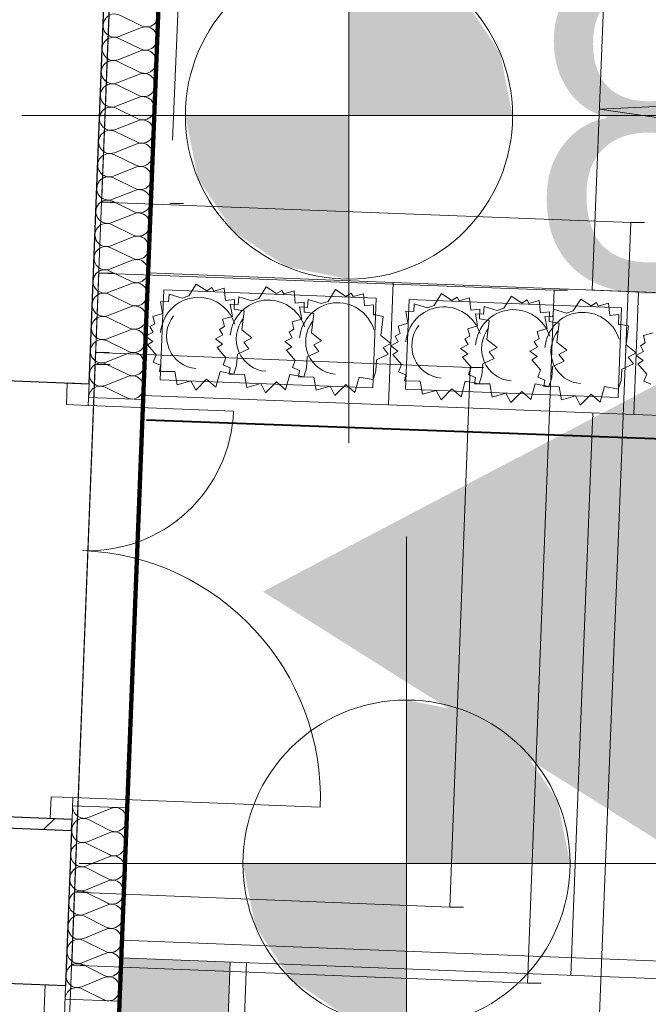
# Model space of a CAD drawing. Extents: x -134780 to 5540120, y 74663 to 5964901.
# Tile 39 of 71: x 5539592.28 to 5539594.58, y 5961331.86 to 5961335.47. Entities that reach past the tile are written whole.
import ezdxf

# ---------------------------------------------------------------- set-up
doc = ezdxf.new("R2010")
doc.units = 0
doc.header["$MEASUREMENT"] = 0
doc.set_wipeout_variables(frame=1)
doc.linetypes.add('L_0_06', pattern=[2, 1.5, -0.5])
for name, color, linetype, lineweight in [('0_Nr_Pióra__7', 7, 'Continuous', 13), ('312_budynek_ewidencyjny_Nr_Pióra__7', 7, 'Continuous', 13), ('Arch drogi_Nr_Pióra__21', 7, 'Continuous', 9), ('Arch schody_Nr_Pióra__21', 7, 'Continuous', 9), ('Arch wyburzenia_Nr_Pióra__46', 5, 'Continuous', 13), ('arch wypelnienia_Nr_Pióra__118', 7, 'Continuous', 211), ('arch wypelnienia_Nr_Pióra__55', 214, 'Continuous', 25), ('Arch ściany nośne_Nr_Pióra__21', 7, 'Continuous', 9), ('Arch ściany nośne_Nr_Pióra__27', 7, 'Continuous', 30), ('bt_Nr_Pióra__7', 7, 'Continuous', 13), ('INWENT RZĘDNE_Nr_Pióra__21', 7, 'Continuous', 9), ('INWENT.ŚCIANY_Nr_Pióra__1', 7, 'Continuous', 25), ('mapa', 7, 'Continuous', 13), ('sch_Nr_Pióra__7', 7, 'Continuous', 13), ('zasuwa_lub_zawor_Nr_Pióra__7', 7, 'Continuous', 13)]:
    doc.layers.add(name, color=color, linetype=linetype, lineweight=lineweight)
for name, color, linetype, lineweight, true_color in [('_woda2', 7, 'Continuous', 30, 0x0b2af4), ('Arch drzwi_Nr_Pióra__4', 7, 'Continuous', 9, 0x029e21), ('Arch ocieplenie_Nr_Pióra__22', 7, 'Continuous', 9, 0x7f7f7f), ('Arch okna_Nr_Pióra__4', 7, 'Continuous', 9, 0x029e21), ('arch wypelnienia_Nr_Pióra__17', 7, 'Continuous', 15, 0xdcd705), ('Arch wyposarzenie_Nr_Pióra__4', 7, 'Continuous', 9, 0x029e21)]:
    doc.layers.add(name, color=color, linetype=linetype, lineweight=lineweight, true_color=true_color)
for name, color, linetype in [('Arch ocieplenie', 7, 'Continuous'), ('Arch ściany nośne', 7, 'Continuous'), ('INWENT RZĘDNE', 7, 'Continuous')]:
    doc.layers.add(name, color=color, linetype=linetype)
doc.styles.add('GENERATED_STYLE_1', font='txt')

# ---------------------------------------------------------------- blocks, each defined once
blk = doc.blocks.new('Koty wysokościowe_53', base_point=(-120140.5580968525, 107003.6049939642))
at = {"layer": 'INWENT RZĘDNE_Nr_Pióra__21', "linetype": 'Continuous'}
for points in [[(-120140.5580968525, 107003.6049939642), (-119540.5580968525, 107003.6049939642), (-119586.2303773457, 107233.2150533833), (-119716.2940281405, 107427.8690626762), (-119910.9480374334, 107557.932713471), (-120140.5580968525, 107603.6049939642)], [(-120140.5580968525, 107003.6049939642), (-120740.5580968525, 107003.6049939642), (-120694.8858163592, 106773.9949345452), (-120564.8221655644, 106579.3409252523), (-120370.1681562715, 106449.2772744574), (-120140.5580968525, 106403.6049939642)]]:
    blk.add_hatch(color=256, dxfattribs=at).paths.add_polyline_path(points, flags=0)
for p, q in [((-120140.5580968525, 105803.6049939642), (-120140.5580968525, 108203.6049939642)), ((-121340.5580968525, 107003.6049939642), (-118940.5580968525, 107003.6049939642))]:
    blk.add_line(p, q, dxfattribs=at)
blk.add_circle((-120140.5580968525, 107003.6049939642), 600.0000000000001, dxfattribs=at)
at = {"layer": 'INWENT RZĘDNE_Nr_Pióra__21', "insert": (-119915.4623870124, 104984.7492263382), "char_height": 1200, "attachment_point": 7, "style": 'GENERATED_STYLE_1'}
blk.add_mtext('{85,73}', dxfattribs=at)
blk = doc.blocks.new('Koty wysokościowe_52', base_point=(-120351.4512781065, 109748.041709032))
at = {"layer": 'INWENT RZĘDNE_Nr_Pióra__21', "linetype": 'Continuous'}
for points in [[(-120351.4512781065, 109748.041709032), (-119751.4512781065, 109748.041709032), (-119797.1235585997, 109977.6517684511), (-119927.1872093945, 110172.3057777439), (-120121.8412186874, 110302.3694285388), (-120351.4512781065, 110348.041709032)], [(-120351.4512781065, 109748.041709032), (-120951.4512781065, 109748.041709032), (-120905.7789976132, 109518.4316496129), (-120775.7153468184, 109323.7776403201), (-120581.0613375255, 109193.7139895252), (-120351.4512781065, 109148.041709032)]]:
    blk.add_hatch(color=256, dxfattribs=at).paths.add_polyline_path(points, flags=0)
for p, q in [((-120351.4512781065, 108548.041709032), (-120351.4512781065, 110948.041709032)), ((-121551.4512781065, 109748.041709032), (-119151.4512781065, 109748.041709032))]:
    blk.add_line(p, q, dxfattribs=at)
blk.add_circle((-120351.4512781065, 109748.041709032), 600.0000000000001, dxfattribs=at)
at = {"layer": 'INWENT RZĘDNE_Nr_Pióra__21', "insert": (-119695.9786909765, 108888.5015436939), "char_height": 1200, "attachment_point": 7, "style": 'GENERATED_STYLE_1'}
blk.add_mtext('{85,73}', dxfattribs=at)
blk = doc.blocks.new('Ściana_58', base_point=(-121796.4087511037, 107182.3703574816))
at = {"layer": 'Arch ściany nośne_Nr_Pióra__21', "linetype": 'Continuous'}
h = blk.add_hatch(dxfattribs=at)
h.set_pattern_fill('Common_Brick', color=256, style=0, pattern_type=2)
h.set_pattern_definition([(45, (0, 0), (-91.92387818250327, 91.92387818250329), [])])
h.paths.add_polyline_path([(-121797.9710759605, 107142.4008798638), (-121368.2991915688, 107125.6058876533), (-121366.7368667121, 107165.5753652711), (-121796.4087511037, 107182.3703574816)], flags=0)
at = {"layer": 'Arch ściany nośne_Nr_Pióra__27', "linetype": 'Continuous'}
for p, q in [((-121796.4087511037, 107182.3703574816), (-121797.9710759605, 107142.4008798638)), ((-121366.7368667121, 107165.5753652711), (-121796.4087511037, 107182.3703574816)), ((-121368.2991915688, 107125.6058876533), (-121366.7368667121, 107165.5753652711)), ((-121797.9710759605, 107142.4008798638), (-121368.2991915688, 107125.6058876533))]:
    blk.add_line(p, q, dxfattribs=at)
blk = doc.blocks.new('Izolacja cieplna 14_10', base_point=(-121364.7858079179, 107215.5372844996))
at = {"layer": 'Arch ocieplenie_Nr_Pióra__22', "linetype": 'Continuous'}
for p, q in [((-121224.635000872, 107206.3289783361), (-121306.8205649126, 107172.5937469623)), ((-121307.1117245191, 107165.144913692), (-121227.8101746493, 107125.0974491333)), ((-121228.1014091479, 107117.6466998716), (-121310.2869731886, 107083.9114684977)), ((-121310.578132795, 107076.4626352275), (-121231.2765829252, 107036.4151706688)), ((-121231.5678174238, 107028.964421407), (-121313.7533814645, 106995.2291900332)), ((-121314.0445410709, 106987.7803567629), (-121234.7429912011, 106947.7328922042)), ((-121235.0342256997, 106940.2821429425), (-121317.2197897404, 106906.5469115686)), ((-121317.5109493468, 106899.0980782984), (-121238.2093994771, 106859.0506137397)), ((-121238.5006339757, 106851.5998644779), (-121320.6861980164, 106817.8646331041)), ((-121320.9773576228, 106810.4157998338), (-121241.675807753, 106770.3683352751)), ((-121241.9670422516, 106762.9175860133), (-121324.1526062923, 106729.1823546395)), ((-121324.4437658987, 106721.7335213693), (-121245.1422160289, 106681.6860568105)), ((-121245.4334505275, 106674.2353075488), (-121327.6190145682, 106640.500076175)), ((-121327.9101741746, 106633.0512429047), (-121248.6086243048, 106593.003778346)), ((-121248.8998588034, 106585.5530290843), (-121331.0854228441, 106551.8177977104)), ((-121331.3765824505, 106544.3689644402), (-121252.0750325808, 106504.3214998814))]:
    blk.add_line(p, q, dxfattribs=at)
for centre, start_param, end_param in [((-121322.283575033, 107213.875959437), 4.712388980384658, 6.695978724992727), ((-121209.1719767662, 107165.0467153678), 5.870391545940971, 9.837571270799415), ((-121325.7498918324, 107125.1956129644), 2.72879988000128, 6.695979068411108), ((-121212.6383850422, 107076.3644369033), 5.870391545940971, 9.837571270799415), ((-121329.2163001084, 107036.5133344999), 2.728799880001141, 6.695979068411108), ((-121216.1047933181, 106987.6821584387), 5.870391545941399, 9.837571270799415), ((-121332.6827083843, 106947.8310560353), 2.728799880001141, 6.695979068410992), ((-121219.571201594, 106898.9998799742), 5.870391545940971, 9.837571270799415), ((-121336.1491166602, 106859.1487775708), 2.72879988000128, 6.695979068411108), ((-121223.0376098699, 106810.3176015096), 5.870391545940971, 9.837571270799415), ((-121339.6155249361, 106770.4664991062), 2.728799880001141, 6.695979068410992), ((-121226.5040181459, 106721.6353230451), 5.870391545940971, 9.837571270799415), ((-121343.0819332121, 106681.7842206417), 2.72879988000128, 6.695979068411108), ((-121229.9704264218, 106632.9530445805), 5.870391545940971, 9.837571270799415), ((-121346.548341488, 106593.1019421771), 2.728799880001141, 6.695979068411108), ((-121233.4368346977, 106544.270766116), 5.870391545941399, 9.837571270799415), ((-121350.0147497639, 106504.4196637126), 2.728799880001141, 4.712388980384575)]:
    blk.add_ellipse(centre, major_axis=(-1.733166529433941, -44.34017708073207), ratio=0.958549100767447, start_param=start_param, end_param=end_param, dxfattribs=at)
blk = doc.blocks.new('Izolacja cieplna 14_9', base_point=(-121146.0603279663, 112811.2641509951))
at = {"layer": 'Arch ocieplenie_Nr_Pióra__22', "linetype": 'Continuous'}
for p, q in [((-121191.7383320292, 110116.7808738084), (-121112.3826222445, 110078.119000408)), ((-121112.6629183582, 110070.9480914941), (-121194.7943225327, 110038.5984500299)), ((-121195.0745465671, 110031.4293851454), (-121115.7188367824, 109992.767511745)), ((-121115.999132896, 109985.5966028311), (-121198.1305370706, 109953.2469613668)), ((-121198.410761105, 109946.0778964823), (-121119.0550513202, 109907.4160230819)), ((-121119.3353474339, 109900.245114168), (-121201.4667516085, 109867.8954727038)), ((-121201.7469756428, 109860.7264078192), (-121122.3912658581, 109822.0645344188)), ((-121122.6715619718, 109814.8936255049), (-121204.8029661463, 109782.5439840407)), ((-121205.0831901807, 109775.3749191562), (-121125.727480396, 109736.7130457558)), ((-121126.0077765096, 109729.5421368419), (-121208.1391806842, 109697.1924953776)), ((-121208.4194047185, 109690.0234304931), (-121129.0636949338, 109651.3615570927)), ((-121129.3439910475, 109644.1906481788), (-121211.475395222, 109611.8410067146)), ((-121211.7556192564, 109604.67194183), (-121132.3999094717, 109566.0100684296)), ((-121132.6802055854, 109558.8391595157), (-121214.8116097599, 109526.4895180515)), ((-121215.0918337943, 109519.320453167), (-121135.7361240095, 109480.6585797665)), ((-121136.0164201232, 109473.4876708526), (-121218.1478242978, 109441.1380293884)), ((-121218.4280483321, 109433.9689645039), (-121139.0723385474, 109395.3070911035)), ((-121139.3526346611, 109388.1361821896), (-121221.4840388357, 109355.7865407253)), ((-121221.76426287, 109348.6174758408), (-121142.4085530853, 109309.9556024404)), ((-121142.688849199, 109302.7846935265), (-121224.8202533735, 109270.4350520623)), ((-121225.1004774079, 109263.2659871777), (-121145.7447676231, 109224.6041137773)), ((-121146.0250637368, 109217.4332048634), (-121228.1564679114, 109185.0835633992)), ((-121228.4366919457, 109177.9144985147), (-121149.080982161, 109139.2526251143)), ((-121149.3612782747, 109132.0817162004), (-121231.4926824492, 109099.7320747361)), ((-121231.7729064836, 109092.5630098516), (-121152.4171966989, 109053.9011364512)), ((-121152.6974928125, 109046.7302275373), (-121234.8288969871, 109014.3805860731)), ((-121235.1091210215, 109007.2115211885), (-121155.7534112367, 108968.5496477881)), ((-121156.0337073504, 108961.3787388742), (-121238.165111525, 108929.02909741)), ((-121238.4453355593, 108921.8600325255), (-121159.0896257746, 108883.1981591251)), ((-121159.3699218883, 108876.0272502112), (-121241.5013260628, 108843.6776087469)), ((-121241.7815500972, 108836.5085438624), (-121162.4258403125, 108797.846670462)), ((-121162.7061364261, 108790.6757615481), (-121244.8375406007, 108758.3261200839)), ((-121245.117764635, 108751.1570551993), (-121165.7620548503, 108712.4951817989))]:
    blk.add_line(p, q, dxfattribs=at)
for centre, start_param, end_param in [((-121093.8040520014, 110116.5427928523), 5.870391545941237, 9.837571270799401), ((-121210.3168716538, 110078.3570481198), 2.728799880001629, 6.695979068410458), ((-121097.1402665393, 110031.1913041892), 5.870391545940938, 9.837571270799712), ((-121213.6530861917, 109993.0055594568), 2.728799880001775, 6.695979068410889), ((-121100.4764810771, 109945.8398155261), 5.870391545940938, 9.83757127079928), ((-121216.9893007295, 109907.6540707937), 2.728799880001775, 6.695979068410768), ((-121103.812695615, 109860.4883268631), 5.870391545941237, 9.837571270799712), ((-121220.3255152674, 109822.3025821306), 2.728799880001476, 6.695979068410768), ((-121107.1489101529, 109775.1368382), 5.870391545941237, 9.837571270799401), ((-121223.6617298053, 109736.9510934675), 2.728799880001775, 6.69597906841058), ((-121110.4851246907, 109689.7853495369), 5.870391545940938, 9.83757127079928), ((-121226.9979443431, 109651.5996048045), 2.728799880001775, 6.695979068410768), ((-121113.8213392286, 109604.4338608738), 5.870391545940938, 9.837571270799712), ((-121230.334158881, 109566.2481161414), 2.728799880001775, 6.695979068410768), ((-121117.1575537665, 109519.0823722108), 5.870391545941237, 9.837571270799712), ((-121233.6703734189, 109480.8966274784), 2.72879988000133, 6.695979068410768), ((-121120.4937683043, 109433.7308835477), 5.870391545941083, 9.837571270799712), ((-121237.0065879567, 109395.5451388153), 2.728799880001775, 6.69597906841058), ((-121123.8299828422, 109348.3793948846), 5.870391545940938, 9.837571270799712), ((-121240.3428024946, 109310.1936501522), 2.728799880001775, 6.695979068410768), ((-121127.1661973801, 109263.0279062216), 5.870391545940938, 9.837571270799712), ((-121243.6790170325, 109224.8421614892), 2.728799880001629, 6.695979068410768), ((-121130.5024119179, 109177.6764175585), 5.870391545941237, 9.837571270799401), ((-121247.0152315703, 109139.4906728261), 2.728799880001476, 6.695979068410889), ((-121133.8386264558, 109092.3249288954), 5.870391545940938, 9.83757127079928), ((-121250.3514461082, 109054.139184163), 2.728799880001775, 6.695979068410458), ((-121137.1748409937, 109006.9734402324), 5.870391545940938, 9.837571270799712), ((-121253.687660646, 108968.7876954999), 2.728799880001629, 6.695979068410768), ((-121140.5110555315, 108921.6219515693), 5.870391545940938, 9.837571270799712), ((-121257.0238751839, 108883.4362068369), 2.728799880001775, 6.695979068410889), ((-121143.8472700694, 108836.2704629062), 5.870391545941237, 9.837571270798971), ((-121260.3600897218, 108798.0847181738), 2.728799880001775, 6.695979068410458), ((-121147.1834846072, 108750.9189742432), 5.870391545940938, 9.837571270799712), ((-121263.6963042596, 108712.7332295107), 2.728799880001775, 4.712388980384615)]:
    blk.add_ellipse(centre, major_axis=(-1.668071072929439, -42.6748183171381), ratio=0.9959558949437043, start_param=start_param, end_param=end_param, dxfattribs=at)
blk = doc.blocks.new('mapa')
at = {"layer": 'arch wypelnienia_Nr_Pióra__17', "linetype": 'Continuous', "lineweight": 0}
blk.add_hatch(color=253, dxfattribs=at).paths.add_polyline_path([(5539592.528923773, 5961328.905392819), (5539592.438309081, 5961326.587167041), (5539592.738079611, 5961326.575449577), (5539592.713473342, 5961325.945928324), (5539593.113168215, 5961325.930305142), (5539593.152616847, 5961326.939532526), (5539592.852845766, 5961326.951249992), (5539593.050870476, 5961332.017383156), (5539592.651175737, 5961332.033006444), (5539592.644926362, 5961331.873126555), (5539592.55431156, 5961329.55489692), (5539592.541617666, 5961329.23014487)], flags=0)
at = {"layer": 'arch wypelnienia_Nr_Pióra__55', "linetype": 'Continuous'}
blk.add_hatch(color=252, dxfattribs=at).paths.add_polyline_path([(5539593.170909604, 5961333.376302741), (5539595.07403951, 5961332.176054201), (5539595.161920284, 5961334.424337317)], flags=0)
at = {"layer": '0_Nr_Pióra__7', "color": 252, "linetype": 'Continuous'}
for p, q in [((5539592.578894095, 5961334.805873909), (5539592.628894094, 5961334.805873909)), ((5539592.83, 5961334.8), (5539592.88, 5961334.8)), ((5539592.829999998, 5961334.799999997), (5539592.879999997, 5961334.799999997)), ((5539594.52, 5961334.731), (5539594.569999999, 5961334.731)), ((5539592.568709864, 5961334.545327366), (5539592.618709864, 5961334.545327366)), ((5539594.238, 5961334.482), (5539594.288, 5961334.482)), ((5539592.557309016, 5961334.253655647), (5539592.607309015, 5961334.253655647)), ((5539592.56, 5961334.21), (5539592.609999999, 5961334.21)), ((5539593.93, 5961334.199), (5539593.98, 5961334.199)), ((5539592.47992616, 5961332.273944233), (5539592.529926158, 5961332.273944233)), ((5539593.856, 5961332.218), (5539593.905999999, 5961332.218)), ((5539592.46942538, 5961332.005299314), (5539592.519425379, 5961332.005299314)), ((5539594.141, 5961331.940000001), (5539594.191, 5961331.940000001))]:
    blk.add_line(p, q, dxfattribs=at)
at = {"layer": '312_budynek_ewidencyjny_Nr_Pióra__7', "color": 252, "linetype": 'Continuous'}
blk.add_line((5539593.31, 5961353.51), (5539592.23, 5961325.88), dxfattribs=at)
at = {"layer": 'Arch drogi_Nr_Pióra__21', "linetype": 'Continuous'}
for p, q in [((5539592.653714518, 5961332.097956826), (5539595.351654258, 5961331.992499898)), ((5539592.65117574, 5961332.033006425), (5539595.34911548, 5961331.927549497)), ((5539592.852845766, 5961326.951249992), (5539593.050870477, 5961332.017383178)), ((5539592.915143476, 5961327.008860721), (5539593.1108247, 5961332.01503969))]:
    blk.add_line(p, q, dxfattribs=at)
at = {"layer": 'Arch drzwi_Nr_Pióra__4', "color": 252, "linetype": 'Continuous'}
for p, q in [((5539592.453411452, 5961334.142340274), (5539592.450286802, 5961334.062401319)), ((5539592.533350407, 5961334.139215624), (5539592.453411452, 5961334.142340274)), ((5539592.533350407, 5961334.139215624), (5539592.453411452, 5961334.142340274)), ((5539592.533350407, 5961334.139215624), (5539592.453411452, 5961334.142340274)), ((5539592.530225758, 5961334.059276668), (5539592.533350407, 5961334.139215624)), ((5539592.450286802, 5961334.062401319), (5539592.530225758, 5961334.059276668)), ((5539592.530225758, 5961334.059276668), (5539593.062619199, 5961334.038466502)), ((5539592.394043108, 5961332.623500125), (5539592.390918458, 5961332.543561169)), ((5539592.473982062, 5961332.620375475), (5539592.394043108, 5961332.623500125)), ((5539592.470857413, 5961332.540436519), (5539592.473982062, 5961332.620375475)), ((5539592.473982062, 5961332.620375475), (5539593.380489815, 5961332.584941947)), ((5539592.390918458, 5961332.543561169), (5539592.470857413, 5961332.540436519)), ((5539592.470857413, 5961332.540436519), (5539592.390918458, 5961332.543561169)), ((5539592.470857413, 5961332.540436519), (5539592.390918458, 5961332.543561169))]:
    blk.add_line(p, q, dxfattribs=at)
for centre, radius, start, end in [((5539592.530225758, 5961334.059276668), 0.5328000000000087, 267.7615650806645, 357.7615651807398), ((5539592.473982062, 5961332.620375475), 0.9071999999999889, 357.7615650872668, 87.7615650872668)]:
    blk.add_arc(centre, radius, start, end, dxfattribs=at)
at = {"layer": 'Arch okna_Nr_Pióra__4', "color": 252, "linetype": 'Continuous'}
for p, q in [((5539592.372089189, 5961331.933831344), (5539592.279130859, 5961329.555647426)), ((5539592.447031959, 5961331.930901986), (5539592.35407363, 5961329.552718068)), ((5539592.644926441, 5961331.873128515), (5539592.554311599, 5961329.554898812))]:
    blk.add_line(p, q, dxfattribs=at)
at = {"layer": 'Arch schody_Nr_Pióra__21', "color": 252, "linetype": 'Continuous'}
for p, q in [((5539594.425032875, 5961335.681506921), (5539594.378163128, 5961334.482422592)), ((5539594.40413678, 5961335.146915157), (5539600.540362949, 5961335.442471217)), ((5539594.40413678, 5961335.146915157), (5539600.493493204, 5961334.243386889)), ((5539592.731830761, 5961334.096430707), (5539592.749406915, 5961334.54608733)), ((5539593.648720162, 5961334.510935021), (5539592.749406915, 5961334.54608733)), ((5539593.631144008, 5961334.061278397), (5539593.648720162, 5961334.510935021)), ((5539593.631144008, 5961334.061278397), (5539593.648720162, 5961334.510935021)), ((5539594.548033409, 5961334.475782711), (5539593.648720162, 5961334.510935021)), ((5539592.807017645, 5961334.483789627), (5539592.794128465, 5961334.154041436)), ((5539593.586422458, 5961334.453324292), (5539592.807017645, 5961334.483789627)), ((5539594.378163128, 5961334.482422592), (5539600.493493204, 5961334.243386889)), ((5539594.530457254, 5961334.026126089), (5539594.548033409, 5961334.475782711)), ((5539594.530457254, 5961334.026126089), (5539594.548033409, 5961334.475782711)), ((5539595.447346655, 5961334.440630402), (5539594.548033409, 5961334.475782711)), ((5539593.573533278, 5961334.123576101), (5539593.586422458, 5961334.453324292)), ((5539593.706330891, 5961334.448637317), (5539593.693441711, 5961334.118889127)), ((5539594.485735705, 5961334.418171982), (5539593.706330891, 5961334.448637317)), ((5539594.472846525, 5961334.088423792), (5539594.485735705, 5961334.418171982)), ((5539592.794128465, 5961334.154041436), (5539593.573533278, 5961334.123576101)), ((5539593.693441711, 5961334.118889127), (5539594.472846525, 5961334.088423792)), ((5539592.731830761, 5961334.096430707), (5539593.631144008, 5961334.061278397)), ((5539593.631144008, 5961334.061278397), (5539594.530457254, 5961334.026126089)), ((5539594.299916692, 5961331.968560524), (5539594.380571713, 5961334.031984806)), ((5539594.530457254, 5961334.026126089), (5539595.4297705, 5961333.990973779))]:
    blk.add_line(p, q, dxfattribs=at)
at = {"layer": 'Arch wyburzenia_Nr_Pióra__46', "color": 252, "linetype": 'Continuous'}
for p, q in [((5539592.731244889, 5961334.081442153), (5539592.891383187, 5961338.178313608)), ((5539592.731244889, 5961334.081442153), (5539592.531397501, 5961334.089253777)), ((5539592.472810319, 5961332.590398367), (5539592.672657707, 5961332.582586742)), ((5539592.672657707, 5961332.582586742), (5539592.644926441, 5961331.873128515)), ((5539592.644926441, 5961331.873128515), (5539592.445079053, 5961331.880940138))]:
    blk.add_line(p, q, dxfattribs=at)
at = {"layer": 'arch wypelnienia_Nr_Pióra__118', "linetype": 'Continuous', "flags": 128}
blk.add_lwpolyline([(5539579.088503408, 5961327.108979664), (5539579.056085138, 5961326.279612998), (5539592.70566182, 5961325.746081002), (5539592.738079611, 5961326.575449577), (5539592.438309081, 5961326.587167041), (5539592.731244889, 5961334.081442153), (5539592.877268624, 5961337.808595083), (5539594.915375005, 5961337.728916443), (5539595.057323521, 5961341.359881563), (5539593.023003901, 5961341.435626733), (5539593.468662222, 5961352.947035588), (5539593.768433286, 5961352.935317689), (5539593.78718122, 5961353.414952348), (5539593.28756275, 5961353.434481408), (5539593.290535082, 5961353.510523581), (5539586.99, 5961353.68), (5539586.89, 5961350.36), (5539580.53, 5961350.62), (5539580.536283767, 5961350.808512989), (5539580.015547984, 5961350.825870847), (5539579.996800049, 5961350.346236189), (5539580.296571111, 5961350.334519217), (5539579.388274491, 5961327.097264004)], close=True, dxfattribs=at)
at = {"layer": 'Arch wyposarzenie_Nr_Pióra__4', "color": 252, "linetype": 'Continuous'}
for p, q in [((5539592.899247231, 5961334.461392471), (5539592.926372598, 5961334.505088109)), ((5539592.926372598, 5961334.505088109), (5539592.964569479, 5961334.479811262)), ((5539592.824453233, 5961334.439299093), (5539592.826294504, 5961334.467970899)), ((5539592.826294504, 5961334.467970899), (5539592.874571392, 5961334.452994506)), ((5539592.874571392, 5961334.452994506), (5539592.899247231, 5961334.461392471)), ((5539592.964569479, 5961334.479811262), (5539592.983853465, 5961334.491800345)), ((5539592.983853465, 5961334.491800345), (5539592.990939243, 5961334.479085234)), ((5539592.990939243, 5961334.479085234), (5539593.028852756, 5961334.489546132)), ((5539593.028852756, 5961334.489546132), (5539593.033101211, 5961334.44472097)), ((5539593.155128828, 5961334.451390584), (5539593.182254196, 5961334.495086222)), ((5539593.182254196, 5961334.495086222), (5539593.220451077, 5961334.469809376)), ((5539593.220451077, 5961334.469809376), (5539593.239735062, 5961334.481798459)), ((5539593.239735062, 5961334.481798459), (5539593.246820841, 5961334.469083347)), ((5539593.246820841, 5961334.469083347), (5539593.284734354, 5961334.479544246)), ((5539593.284734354, 5961334.479544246), (5539593.28898281, 5961334.434719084)), ((5539593.409410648, 5961334.441451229), (5539593.436536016, 5961334.485146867)), ((5539593.436536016, 5961334.485146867), (5539593.474732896, 5961334.459870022)), ((5539593.474732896, 5961334.459870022), (5539593.494016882, 5961334.471859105)), ((5539593.494016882, 5961334.471859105), (5539593.501102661, 5961334.459143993)), ((5539593.501102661, 5961334.459143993), (5539593.539016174, 5961334.469604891)), ((5539593.539016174, 5961334.469604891), (5539593.543264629, 5961334.424779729)), ((5539593.798560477, 5961334.426240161), (5539593.825685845, 5961334.469935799)), ((5539593.825685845, 5961334.469935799), (5539593.863882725, 5961334.444658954)), ((5539592.802776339, 5961334.396456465), (5539592.794765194, 5961334.441030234)), ((5539592.794765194, 5961334.441030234), (5539592.824453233, 5961334.439299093)), ((5539593.033101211, 5961334.44472097), (5539593.06646732, 5961334.448475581)), ((5539593.058657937, 5961334.386454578), (5539593.050646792, 5961334.431028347)), ((5539593.050646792, 5961334.431028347), (5539593.08033483, 5961334.429297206)), ((5539593.06646732, 5961334.448475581), (5539593.065385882, 5961334.41220622)), ((5539593.08033483, 5961334.429297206), (5539593.082176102, 5961334.457969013)), ((5539593.082176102, 5961334.457969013), (5539593.130452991, 5961334.442992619)), ((5539593.130452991, 5961334.442992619), (5539593.155128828, 5961334.451390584)), ((5539593.28898281, 5961334.434719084), (5539593.322348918, 5961334.438473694)), ((5539593.322348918, 5961334.438473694), (5539593.32126748, 5961334.402204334)), ((5539593.33461665, 5961334.419357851), (5539593.336457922, 5961334.448029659)), ((5539593.336457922, 5961334.448029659), (5539593.38473481, 5961334.433053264)), ((5539593.38473481, 5961334.433053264), (5539593.409410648, 5961334.441451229)), ((5539593.543264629, 5961334.424779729), (5539593.576630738, 5961334.42853434)), ((5539593.576630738, 5961334.42853434), (5539593.5755493, 5961334.392264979)), ((5539593.723766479, 5961334.404146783), (5539593.725607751, 5961334.432818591)), ((5539593.725607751, 5961334.432818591), (5539593.773884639, 5961334.417842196)), ((5539593.773884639, 5961334.417842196), (5539593.798560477, 5961334.426240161)), ((5539593.863882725, 5961334.444658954), (5539593.883166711, 5961334.456648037)), ((5539593.883166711, 5961334.456648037), (5539593.89025249, 5961334.443932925)), ((5539593.89025249, 5961334.443932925), (5539593.928166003, 5961334.454393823)), ((5539593.928166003, 5961334.454393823), (5539593.932414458, 5961334.409568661)), ((5539594.054442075, 5961334.416238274), (5539594.081567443, 5961334.459933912)), ((5539594.081567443, 5961334.459933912), (5539594.119764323, 5961334.434657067)), ((5539594.119764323, 5961334.434657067), (5539594.139048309, 5961334.44664615)), ((5539594.139048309, 5961334.44664615), (5539594.146134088, 5961334.433931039)), ((5539594.146134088, 5961334.433931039), (5539594.184047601, 5961334.444391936)), ((5539594.184047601, 5961334.444391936), (5539594.188296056, 5961334.399566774)), ((5539594.308723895, 5961334.40629892), (5539594.335849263, 5961334.449994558)), ((5539594.335849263, 5961334.449994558), (5539594.374046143, 5961334.424717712)), ((5539594.374046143, 5961334.424717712), (5539594.393330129, 5961334.436706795)), ((5539594.393330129, 5961334.436706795), (5539594.400415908, 5961334.423991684)), ((5539594.400415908, 5961334.423991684), (5539594.43832942, 5961334.434452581)), ((5539594.43832942, 5961334.434452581), (5539594.442577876, 5961334.389627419)), ((5539592.767086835, 5961334.385977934), (5539592.802776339, 5961334.396456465)), ((5539593.065385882, 5961334.41220622), (5539593.072260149, 5961334.411541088)), ((5539593.072260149, 5961334.411541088), (5539593.101236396, 5961334.406372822)), ((5539593.101236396, 5961334.406372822), (5539593.092763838, 5961334.336474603)), ((5539593.312939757, 5961334.376515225), (5539593.304928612, 5961334.421088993)), ((5539593.304928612, 5961334.421088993), (5539593.33461665, 5961334.419357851)), ((5539593.32126748, 5961334.402204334), (5539593.328141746, 5961334.401539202)), ((5539593.328141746, 5961334.401539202), (5539593.357117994, 5961334.396370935)), ((5539593.357117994, 5961334.396370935), (5539593.348645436, 5961334.326472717)), ((5539593.5755493, 5961334.392264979), (5539593.582423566, 5961334.391599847)), ((5539593.582423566, 5961334.391599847), (5539593.611399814, 5961334.38643158)), ((5539593.702089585, 5961334.361304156), (5539593.69407844, 5961334.405877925)), ((5539593.69407844, 5961334.405877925), (5539593.723766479, 5961334.404146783)), ((5539593.932414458, 5961334.409568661), (5539593.965780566, 5961334.413323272)), ((5539593.957971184, 5961334.35130227), (5539593.949960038, 5961334.395876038)), ((5539593.949960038, 5961334.395876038), (5539593.979648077, 5961334.394144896)), ((5539593.965780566, 5961334.413323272), (5539593.964699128, 5961334.377053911)), ((5539593.979648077, 5961334.394144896), (5539593.981489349, 5961334.422816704)), ((5539593.981489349, 5961334.422816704), (5539594.029766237, 5961334.40784031)), ((5539594.029766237, 5961334.40784031), (5539594.054442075, 5961334.416238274)), ((5539594.188296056, 5961334.399566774), (5539594.221662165, 5961334.403321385)), ((5539594.221662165, 5961334.403321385), (5539594.220580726, 5961334.367052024)), ((5539594.233929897, 5961334.384205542), (5539594.235771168, 5961334.412877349)), ((5539594.235771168, 5961334.412877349), (5539594.284048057, 5961334.397900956)), ((5539594.284048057, 5961334.397900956), (5539594.308723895, 5961334.40629892)), ((5539594.442577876, 5961334.389627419), (5539594.475943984, 5961334.393382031)), ((5539594.475943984, 5961334.393382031), (5539594.474862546, 5961334.357112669)), ((5539592.756085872, 5961334.348736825), (5539592.774002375, 5961334.359152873)), ((5539592.774002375, 5961334.359152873), (5539592.767086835, 5961334.385977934)), ((5539593.022968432, 5961334.375976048), (5539593.058657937, 5961334.386454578)), ((5539593.029883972, 5961334.349150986), (5539593.022968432, 5961334.375976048)), ((5539593.277250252, 5961334.366036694), (5539593.312939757, 5961334.376515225)), ((5539593.284165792, 5961334.339211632), (5539593.277250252, 5961334.366036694)), ((5539593.611399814, 5961334.38643158), (5539593.602927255, 5961334.316533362)), ((5539593.666400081, 5961334.350825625), (5539593.702089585, 5961334.361304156)), ((5539593.964699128, 5961334.377053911), (5539593.971573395, 5961334.376388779)), ((5539593.971573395, 5961334.376388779), (5539594.000549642, 5961334.371220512)), ((5539594.000549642, 5961334.371220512), (5539593.992077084, 5961334.301322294)), ((5539594.212253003, 5961334.341362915), (5539594.204241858, 5961334.385936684)), ((5539594.204241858, 5961334.385936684), (5539594.233929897, 5961334.384205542)), ((5539594.220580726, 5961334.367052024), (5539594.227454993, 5961334.366386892)), ((5539594.227454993, 5961334.366386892), (5539594.256431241, 5961334.361218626)), ((5539594.256431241, 5961334.361218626), (5539594.247958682, 5961334.291320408)), ((5539594.474862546, 5961334.357112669), (5539594.481736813, 5961334.356447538)), ((5539594.481736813, 5961334.356447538), (5539594.51071306, 5961334.351279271)), ((5539592.740317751, 5961334.313556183), (5539592.767645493, 5961334.328044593)), ((5539592.767645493, 5961334.328044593), (5539592.756085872, 5961334.348736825)), ((5539592.996199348, 5961334.303554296), (5539593.023527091, 5961334.318042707)), ((5539593.01196747, 5961334.338734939), (5539593.029883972, 5961334.349150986)), ((5539593.023527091, 5961334.318042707), (5539593.01196747, 5961334.338734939)), ((5539593.092763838, 5961334.336474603), (5539593.129813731, 5961334.307200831)), ((5539593.26624929, 5961334.328795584), (5539593.284165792, 5961334.339211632)), ((5539593.277808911, 5961334.308103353), (5539593.26624929, 5961334.328795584)), ((5539593.348645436, 5961334.326472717), (5539593.385695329, 5961334.297198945)), ((5539593.602927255, 5961334.316533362), (5539593.639977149, 5961334.287259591)), ((5539593.655399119, 5961334.313584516), (5539593.673315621, 5961334.324000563)), ((5539593.673315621, 5961334.324000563), (5539593.666400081, 5961334.350825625)), ((5539593.922281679, 5961334.340823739), (5539593.957971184, 5961334.35130227)), ((5539593.929197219, 5961334.313998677), (5539593.922281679, 5961334.340823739)), ((5539594.176563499, 5961334.330884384), (5539594.212253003, 5961334.341362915)), ((5539594.183479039, 5961334.304059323), (5539594.176563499, 5961334.330884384)), ((5539594.51071306, 5961334.351279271), (5539594.502240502, 5961334.281381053)), ((5539594.565713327, 5961334.315673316), (5539594.601402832, 5961334.326151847)), ((5539592.766463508, 5961334.294400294), (5539592.740317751, 5961334.313556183)), ((5539592.747168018, 5961334.282168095), (5539592.766463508, 5961334.294400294)), ((5539592.779090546, 5961334.244766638), (5539592.747168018, 5961334.282168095)), ((5539593.022345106, 5961334.284398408), (5539592.996199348, 5961334.303554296)), ((5539593.003049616, 5961334.272166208), (5539593.022345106, 5961334.284398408)), ((5539593.129813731, 5961334.307200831), (5539593.10087429, 5961334.291573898)), ((5539593.10087429, 5961334.291573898), (5539593.119417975, 5961334.267290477)), ((5539593.250481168, 5961334.293614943), (5539593.277808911, 5961334.308103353)), ((5539593.276626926, 5961334.274459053), (5539593.250481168, 5961334.293614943)), ((5539593.385695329, 5961334.297198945), (5539593.356755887, 5961334.281572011)), ((5539593.356755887, 5961334.281572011), (5539593.375299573, 5961334.25728859)), ((5539593.639977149, 5961334.287259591), (5539593.611037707, 5961334.271632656)), ((5539593.639630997, 5961334.278403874), (5539593.666958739, 5961334.292892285)), ((5539593.666958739, 5961334.292892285), (5539593.655399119, 5961334.313584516)), ((5539593.895512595, 5961334.268401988), (5539593.922840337, 5961334.282890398)), ((5539593.911280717, 5961334.303582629), (5539593.929197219, 5961334.313998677)), ((5539593.922840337, 5961334.282890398), (5539593.911280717, 5961334.303582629)), ((5539593.992077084, 5961334.301322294), (5539594.029126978, 5961334.272048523)), ((5539594.165562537, 5961334.293643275), (5539594.183479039, 5961334.304059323)), ((5539594.177122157, 5961334.272951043), (5539594.165562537, 5961334.293643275)), ((5539594.247958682, 5961334.291320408), (5539594.285008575, 5961334.262046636)), ((5539594.502240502, 5961334.281381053), (5539594.539290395, 5961334.252107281)), ((5539594.554712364, 5961334.278432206), (5539594.572628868, 5961334.288848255)), ((5539594.572628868, 5961334.288848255), (5539594.565713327, 5961334.315673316)), ((5539592.768596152, 5961334.218360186), (5539592.779090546, 5961334.244766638)), ((5539593.034972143, 5961334.234764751), (5539593.003049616, 5961334.272166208)), ((5539593.077164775, 5961334.247423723), (5539593.074253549, 5961334.206151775)), ((5539593.119417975, 5961334.267290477), (5539593.077164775, 5961334.247423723)), ((5539593.257331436, 5961334.262226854), (5539593.276626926, 5961334.274459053)), ((5539593.289253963, 5961334.224825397), (5539593.257331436, 5961334.262226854)), ((5539593.375299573, 5961334.25728859), (5539593.333046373, 5961334.237421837)), ((5539593.629581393, 5961334.247349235), (5539593.587328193, 5961334.227482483)), ((5539593.611037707, 5961334.271632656), (5539593.629581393, 5961334.247349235)), ((5539593.665776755, 5961334.259247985), (5539593.639630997, 5961334.278403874)), ((5539593.646481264, 5961334.247015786), (5539593.665776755, 5961334.259247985)), ((5539593.678403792, 5961334.209614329), (5539593.646481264, 5961334.247015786)), ((5539593.921658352, 5961334.249246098), (5539593.895512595, 5961334.268401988)), ((5539593.902362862, 5961334.2370139), (5539593.921658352, 5961334.249246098)), ((5539594.029126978, 5961334.272048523), (5539594.000187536, 5961334.256421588)), ((5539594.000187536, 5961334.256421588), (5539594.018731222, 5961334.232138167)), ((5539594.149794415, 5961334.258462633), (5539594.177122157, 5961334.272951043)), ((5539594.175940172, 5961334.239306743), (5539594.149794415, 5961334.258462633)), ((5539594.285008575, 5961334.262046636), (5539594.256069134, 5961334.246419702)), ((5539594.256069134, 5961334.246419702), (5539594.274612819, 5961334.22213628)), ((5539594.539290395, 5961334.252107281), (5539594.510350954, 5961334.236480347)), ((5539594.538944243, 5961334.243251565), (5539594.566271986, 5961334.257739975)), ((5539594.566271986, 5961334.257739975), (5539594.554712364, 5961334.278432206)), ((5539592.794940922, 5961334.207496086), (5539592.768596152, 5961334.218360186)), ((5539593.024477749, 5961334.208358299), (5539593.034972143, 5961334.234764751)), ((5539593.050822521, 5961334.197494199), (5539593.024477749, 5961334.208358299)), ((5539593.278759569, 5961334.198418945), (5539593.289253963, 5961334.224825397)), ((5539593.333046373, 5961334.237421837), (5539593.330135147, 5961334.196149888)), ((5539593.587328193, 5961334.227482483), (5539593.584416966, 5961334.186210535)), ((5539593.667909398, 5961334.183207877), (5539593.678403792, 5961334.209614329)), ((5539593.93428539, 5961334.199612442), (5539593.902362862, 5961334.2370139)), ((5539593.976478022, 5961334.212271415), (5539593.973566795, 5961334.170999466)), ((5539594.018731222, 5961334.232138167), (5539593.976478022, 5961334.212271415)), ((5539594.156644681, 5961334.227074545), (5539594.175940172, 5961334.239306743)), ((5539594.18856721, 5961334.189673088), (5539594.156644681, 5961334.227074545)), ((5539594.274612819, 5961334.22213628), (5539594.23235962, 5961334.202269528)), ((5539594.528894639, 5961334.212196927), (5539594.486641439, 5961334.192330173)), ((5539594.510350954, 5961334.236480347), (5539594.528894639, 5961334.212196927)), ((5539594.565090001, 5961334.224095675), (5539594.538944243, 5961334.243251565)), ((5539594.54579451, 5961334.211863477), (5539594.565090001, 5961334.224095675)), ((5539594.577717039, 5961334.174462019), (5539594.54579451, 5961334.211863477)), ((5539592.79095108, 5961334.18438186), (5539592.794940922, 5961334.207496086)), ((5539592.847464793, 5961334.183475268), (5539592.79095108, 5961334.18438186)), ((5539592.856191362, 5961334.135493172), (5539592.847464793, 5961334.183475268)), ((5539593.013472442, 5961334.183551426), (5539592.997850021, 5961334.126853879)), ((5539593.064238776, 5961334.17437527), (5539593.013472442, 5961334.183551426)), ((5539593.046832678, 5961334.174379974), (5539593.050822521, 5961334.197494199)), ((5539593.103346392, 5961334.173473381), (5539593.046832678, 5961334.174379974)), ((5539593.074253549, 5961334.206151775), (5539593.064238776, 5961334.17437527)), ((5539593.11207296, 5961334.125491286), (5539593.103346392, 5961334.173473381)), ((5539593.26935404, 5961334.173549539), (5539593.25373162, 5961334.116851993)), ((5539593.320120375, 5961334.164373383), (5539593.26935404, 5961334.173549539)), ((5539593.30510434, 5961334.187554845), (5539593.278759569, 5961334.198418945)), ((5539593.301114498, 5961334.164440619), (5539593.30510434, 5961334.187554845)), ((5539593.330135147, 5961334.196149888), (5539593.320120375, 5961334.164373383)), ((5539593.584416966, 5961334.186210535), (5539593.574402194, 5961334.154434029)), ((5539593.694254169, 5961334.172343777), (5539593.667909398, 5961334.183207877)), ((5539593.690264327, 5961334.149229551), (5539593.694254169, 5961334.172343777)), ((5539593.923790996, 5961334.17320599), (5539593.93428539, 5961334.199612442)), ((5539593.950135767, 5961334.16234189), (5539593.923790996, 5961334.17320599)), ((5539594.178072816, 5961334.163266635), (5539594.18856721, 5961334.189673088)), ((5539594.23235962, 5961334.202269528), (5539594.229448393, 5961334.16099758)), ((5539594.486641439, 5961334.192330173), (5539594.483730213, 5961334.151058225)), ((5539594.567222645, 5961334.148055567), (5539594.577717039, 5961334.174462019)), ((5539592.906673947, 5961334.149678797), (5539592.856191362, 5961334.135493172)), ((5539592.924542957, 5961334.115585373), (5539592.906673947, 5961334.149678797)), ((5539592.964325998, 5961334.155773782), (5539592.924542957, 5961334.115585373)), ((5539592.997850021, 5961334.126853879), (5539592.964325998, 5961334.155773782)), ((5539593.162555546, 5961334.139676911), (5539593.11207296, 5961334.125491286)), ((5539593.180424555, 5961334.105583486), (5539593.162555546, 5961334.139676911)), ((5539593.220207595, 5961334.145771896), (5539593.180424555, 5961334.105583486)), ((5539593.25373162, 5961334.116851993), (5539593.220207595, 5961334.145771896)), ((5539593.357628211, 5961334.163534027), (5539593.301114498, 5961334.164440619)), ((5539593.366354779, 5961334.115551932), (5539593.357628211, 5961334.163534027)), ((5539593.474489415, 5961334.135832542), (5539593.434706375, 5961334.095644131)), ((5539593.508013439, 5961334.106912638), (5539593.474489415, 5961334.135832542)), ((5539593.52363586, 5961334.163610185), (5539593.508013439, 5961334.106912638)), ((5539593.574402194, 5961334.154434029), (5539593.52363586, 5961334.163610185)), ((5539593.74677804, 5961334.148322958), (5539593.690264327, 5961334.149229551)), ((5539593.755504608, 5961334.100340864), (5539593.74677804, 5961334.148322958)), ((5539593.912785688, 5961334.148399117), (5539593.897163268, 5961334.09170157)), ((5539593.963552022, 5961334.139222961), (5539593.912785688, 5961334.148399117)), ((5539593.946145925, 5961334.139227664), (5539593.950135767, 5961334.16234189)), ((5539594.002659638, 5961334.138321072), (5539593.946145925, 5961334.139227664)), ((5539593.973566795, 5961334.170999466), (5539593.963552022, 5961334.139222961)), ((5539594.011386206, 5961334.090338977), (5539594.002659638, 5961334.138321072)), ((5539594.168667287, 5961334.138397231), (5539594.153044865, 5961334.081699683)), ((5539594.219433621, 5961334.129221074), (5539594.168667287, 5961334.138397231)), ((5539594.204417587, 5961334.152402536), (5539594.178072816, 5961334.163266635)), ((5539594.200427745, 5961334.12928831), (5539594.204417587, 5961334.152402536)), ((5539594.229448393, 5961334.16099758), (5539594.219433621, 5961334.129221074)), ((5539594.483730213, 5961334.151058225), (5539594.47371544, 5961334.119281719)), ((5539594.593567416, 5961334.137191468), (5539594.567222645, 5961334.148055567)), ((5539593.416837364, 5961334.129737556), (5539593.366354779, 5961334.115551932)), ((5539593.434706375, 5961334.095644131), (5539593.416837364, 5961334.129737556)), ((5539593.805987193, 5961334.114526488), (5539593.755504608, 5961334.100340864)), ((5539593.823856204, 5961334.080433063), (5539593.805987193, 5961334.114526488)), ((5539593.863639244, 5961334.120621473), (5539593.823856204, 5961334.080433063)), ((5539593.897163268, 5961334.09170157), (5539593.863639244, 5961334.120621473)), ((5539594.061868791, 5961334.104524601), (5539594.011386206, 5961334.090338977)), ((5539594.079737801, 5961334.070431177), (5539594.061868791, 5961334.104524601)), ((5539594.119520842, 5961334.110619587), (5539594.079737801, 5961334.070431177)), ((5539594.153044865, 5961334.081699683), (5539594.119520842, 5961334.110619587)), ((5539594.256941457, 5961334.128381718), (5539594.200427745, 5961334.12928831)), ((5539594.265668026, 5961334.080399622), (5539594.256941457, 5961334.128381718)), ((5539594.373802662, 5961334.100680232), (5539594.334019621, 5961334.060491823)), ((5539594.407326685, 5961334.071760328), (5539594.373802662, 5961334.100680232)), ((5539594.422949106, 5961334.128457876), (5539594.407326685, 5961334.071760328)), ((5539594.47371544, 5961334.119281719), (5539594.422949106, 5961334.128457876)), ((5539594.316150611, 5961334.094585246), (5539594.265668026, 5961334.080399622)), ((5539594.334019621, 5961334.060491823), (5539594.316150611, 5961334.094585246))]:
    blk.add_line(p, q, dxfattribs=at)
for centre, major_axis, start_param, end_param in [((5539592.934393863, 5961334.31368475), (-0.005568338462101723, -0.1424566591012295), 1.927534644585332, 4.65296226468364), ((5539593.190275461, 5961334.303682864), (-0.005568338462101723, -0.1424566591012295), 1.927534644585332, 4.652962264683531), ((5539593.444557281, 5961334.293743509), (-0.005568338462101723, -0.1424566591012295), 1.927534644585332, 4.652962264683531), ((5539593.83370711, 5961334.278532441), (-0.005568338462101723, -0.1424566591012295), 1.927534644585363, 4.65296226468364), ((5539594.089588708, 5961334.268530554), (-0.005568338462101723, -0.1424566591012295), 1.927534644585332, 4.652962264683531), ((5539594.343870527, 5961334.2585912), (-0.005568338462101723, -0.1424566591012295), 1.927534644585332, 4.652962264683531), ((5539592.934393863, 5961334.31368475), (-0.004661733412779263, -0.1192626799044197), 4.078422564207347, 6.243896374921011), ((5539593.190275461, 5961334.303682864), (-0.004661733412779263, -0.1192626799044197), 4.078422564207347, 6.243896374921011), ((5539593.444557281, 5961334.293743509), (-0.004661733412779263, -0.1192626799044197), 4.078422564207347, 6.243896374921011), ((5539593.83370711, 5961334.278532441), (-0.004661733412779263, -0.1192626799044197), 4.078422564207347, 6.243896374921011), ((5539594.089588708, 5961334.268530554), (-0.004661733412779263, -0.1192626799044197), 4.078422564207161, 6.243896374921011), ((5539594.343870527, 5961334.2585912), (-0.004661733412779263, -0.1192626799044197), 4.078422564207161, 6.243896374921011)]:
    blk.add_ellipse(centre, major_axis=major_axis, ratio=0.9820051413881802, start_param=start_param, end_param=end_param, dxfattribs=at)
at = {"layer": 'bt_Nr_Pióra__7', "color": 252, "linetype": 'L_0_06', "flags": 128}
blk.add_lwpolyline([(5539592.719000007, 5961338.287), (5539592.970389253, 5961338.278407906), (5539592.829999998, 5961334.799999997), (5539592.578894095, 5961334.805873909)], close=True, dxfattribs=at)
at = {"layer": 'INWENT.ŚCIANY_Nr_Pióra__1', "color": 252, "linetype": 'Continuous'}
for p, q in [((5539592.533350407, 5961334.139215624), (5539592.700909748, 5961338.425942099)), ((5539592.113670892, 5961334.155620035), (5539592.533350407, 5961334.139215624)), ((5539592.039623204, 5961332.517262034), (5539592.469295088, 5961332.500467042)), ((5539592.469295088, 5961332.500467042), (5539592.447031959, 5961331.930901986)), ((5539592.017359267, 5961331.947698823), (5539592.447031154, 5961331.930903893))]:
    blk.add_line(p, q, dxfattribs=at)
at = {"layer": 'sch_Nr_Pióra__7', "color": 252, "linetype": 'Continuous', "flags": 128}
for points in [[(5539592.578894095, 5961334.805873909), (5539594.52, 5961334.731), (5539594.396, 5961331.61), (5539592.456942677, 5961331.685950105)], [(5539592.568709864, 5961334.545327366), (5539594.238, 5961334.482), (5539594.141, 5961331.940000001), (5539592.46942538, 5961332.005299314)], [(5539592.557309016, 5961334.253655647), (5539593.93, 5961334.199), (5539593.856, 5961332.218), (5539592.47992616, 5961332.273944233)]]:
    blk.add_lwpolyline(points, close=True, dxfattribs=at)
at = {"layer": 'Arch ocieplenie', "color": 252, "linetype": 'Continuous', "lineweight": 9, "xscale": 0.001, "yscale": 0.001, "zscale": 0.001}
for name, p in [('Izolacja cieplna 14_9', (5539592.691533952, 5961338.186125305)), ('Izolacja cieplna 14_10', (5539592.472808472, 5961332.590398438))]:
    blk.add_blockref(name, p, dxfattribs=at)
at = {"layer": 'Arch ściany nośne', "color": 252, "xscale": 0.001, "yscale": 0.001, "zscale": 0.001}
blk.add_blockref('Ściana_58', (5539592.041185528, 5961332.557231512), dxfattribs=at)
at = {"layer": 'INWENT RZĘDNE', "color": 252, "xscale": 0.001, "yscale": 0.001, "zscale": 0.001}
for name, p in [('Koty wysokościowe_52', (5539593.486143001, 5961335.122902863)), ('Koty wysokościowe_53', (5539593.697036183, 5961332.378466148))]:
    blk.add_blockref(name, p, dxfattribs=at)

msp = doc.modelspace()

# ---------------------------------------------------------------- block references
at = {"layer": 'mapa', "color": 4, "lineweight": 40}
msp.add_blockref('mapa', (0, 0), dxfattribs=at)

# ---------------------------------------------------------------- next in the draw order: linework, layer by layer
at = {"layer": '_woda2', "color": 253, "lineweight": 40}
msp.add_line((5539592.743909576, 5961334.006508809), (5539597.50511608, 5961333.832029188), dxfattribs=at)

# ---------------------------------------------------------------- next in the draw order: wipeouts: each hides what was drawn before it
msp.add_wipeout([(5539444.712994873, 5961266.962800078), (5539444.712994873, 5961415.462800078), (5539654.712994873, 5961415.462800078), (5539651.712994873, 5961412.412800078), (5539457.212994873, 5961412.412800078), (5539457.212994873, 5961270.012800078), (5539651.712994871, 5961270.012800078), (5539654.712994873, 5961266.962800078)]).dxf.layer = 'zasuwa_lub_zawor_Nr_Pióra__7'

doc.saveas('drawing.dxf')
